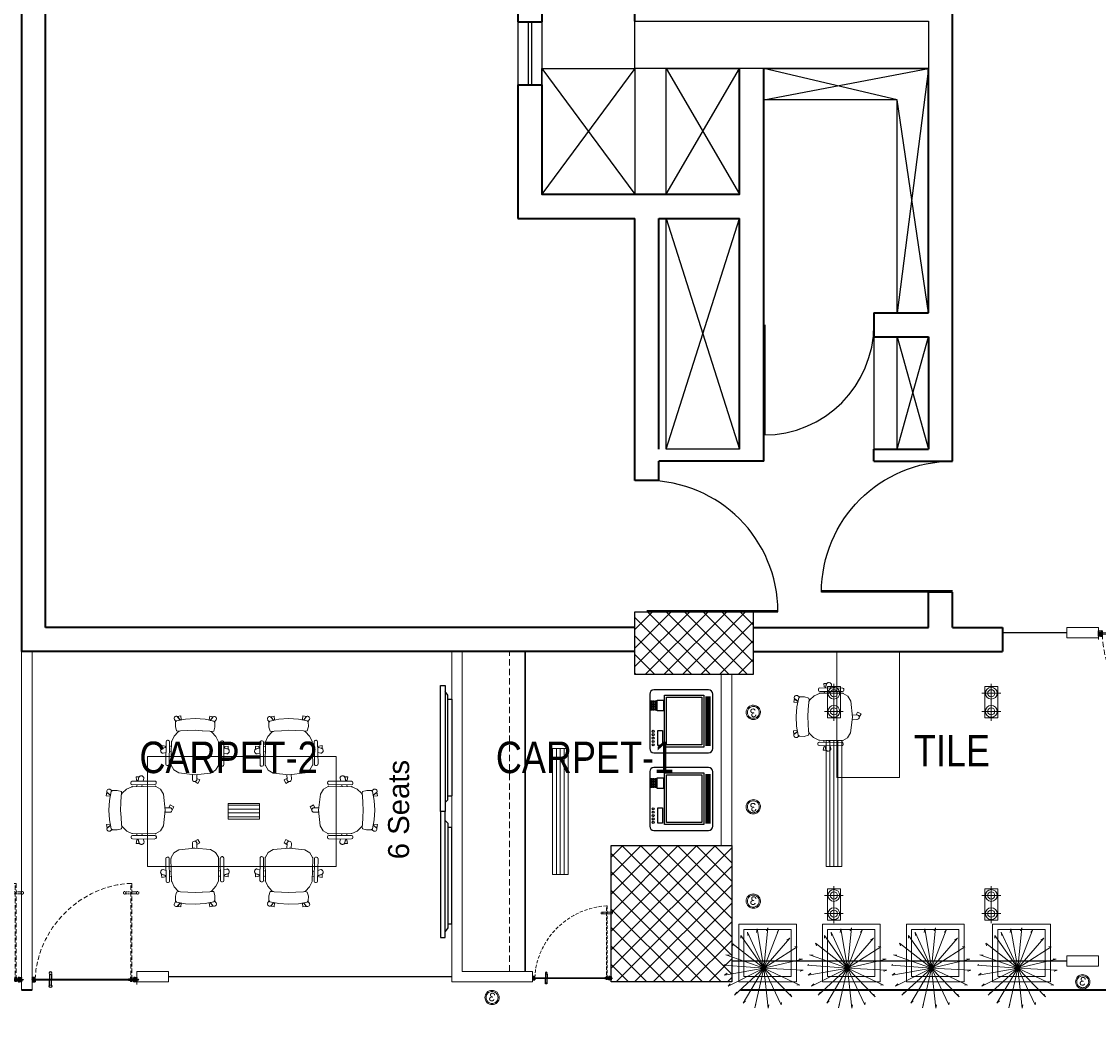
# Model space of a CAD drawing. Header units: inches. Extents: x 371717 to 373017, y 1317902 to 1318657.
# Tile 4 of 8: x 372168 to 372538, y 1317902 to 1318245. Entities that reach past the tile are written whole.
import ezdxf

# ---------------------------------------------------------------- set-up
doc = ezdxf.new("R2010")
doc.units = ezdxf.units.IN
doc.header["$LTSCALE"] = 35
doc.header["$MEASUREMENT"] = 0
doc.linetypes.add('DASHED2', pattern=[0.375, 0.25, -0.125])
doc.linetypes.add('HIDDEN', pattern=[0.375, 0.25, -0.125])
for name, color, linetype in [('2', 7, 'Continuous'), ('A-COLS', 4, 'Continuous'), ('A-DOOR', 7, 'Continuous'), ('A-SHAFT', 1, 'Continuous'), ('A_Louvers', 16, 'Continuous'), ('AV', 3, 'Continuous'), ('LINE', 4, 'Continuous'), ('NAREA', 220, 'Continuous'), ('NAREAOFF', 230, 'Continuous')]:
    doc.layers.add(name, color=color, linetype=linetype)
for name, color, linetype, lineweight in [('A-WALL', 7, 'Continuous', 40), ('ac grill', 6, 'Continuous', 15), ('COL HATCH', 8, 'Continuous', 13), ('DIM', 221, 'Continuous', 9), ('FINISH - WALLPAPER', 230, 'Continuous', 5), ('FLOORING', 116, 'Continuous', 5), ('I-Case', 5, 'Continuous', 30), ('I-Case-Ovhd', 6, 'DASHED2', 15), ('I-CEIL-light', 150, 'Continuous', 0), ('I-Door', 30, 'Continuous', 15), ('I-Furn-Cust', 1, 'Continuous', 25), ('I-Furn-Modl', 1, 'Continuous', 5), ('I-Part-Glaz', 6, 'Continuous', 20), ('I-Part-Gyps', 5, 'Continuous', 15), ('LIGHTS', 150, 'Continuous', 0), ('tree', 92, 'Continuous', 5)]:
    doc.layers.add(name, color=color, linetype=linetype, lineweight=lineweight)
doc.styles.add('dim-verdana', font='arial.ttf', dxfattribs={"height": 130})
doc.styles.add('Style-Arial', font='arial.ttf')
pattern_1 = [(135, (372711.621, 1317618.76), (-3.18198, -3.18198), []), (225, (372711.621, 1317618.76), (3.18198, -3.18198), [])]

# ---------------------------------------------------------------- blocks, each defined once
blk = doc.blocks.new('DOOR')
for p, q in [((-0.01, 0), (-0.01, 0.9999)), ((0, 0), (0, 1))]:
    blk.add_line(p, q)
blk.add_arc((0, 0), 1, 90, 180)
blk = doc.blocks.new('chair')
for p, q in [((-13643, 72166), (-13543, 72281)), ((-13543, 72281), (-13492, 72303)), ((-13492, 72303), (-13441, 72299)), ((-13434, 72297), (-13259, 72170)), ((-13427, 72327), (-13423, 72333)), ((-13248, 72185), (-13423, 72309)), ((-13404, 72336), (-13229, 72211)), ((-13303, 72298), (-13313, 72271)), ((-13273, 72243), (-13260, 72278)), ((-13270, 72249), (-13257, 72284)), ((-13235, 72267), (-13258, 72244)), ((-13257, 72284), (-13235, 72267)), ((-13697, 72203), (-13728, 72188)), ((-13728, 72188), (-13711, 72155)), ((-13643, 72166), (-13717, 72033)), ((-13711, 72155), (-13684, 72169)), ((-13691, 72175), (-13654, 72148)), ((-13684, 72169), (-13691, 72175)), ((-13629, 72182), (-13666, 72209)), ((-13643, 72166), (-13629, 72182)), ((-13325, 72239), (-13332, 72223)), ((-13291, 72193), (-13285, 72211)), ((-13258, 72244), (-13270, 72249)), ((-13255, 72166), (-13228, 72118)), ((-13226, 72193), (-13230, 72188)), ((-13228, 72118), (-13217, 72063)), ((-13217, 72063), (-13221, 72041)), ((-13200, 72071), (-13213, 72058)), ((-13160, 72058), (-13200, 72071)), ((-13717, 72033), (-13720, 71978)), ((-13720, 71978), (-13699, 71931)), ((-13259, 71981), (-13295, 71922)), ((-13221, 72041), (-13259, 71981)), ((-13221, 72041), (-13259, 71980)), ((-13213, 72058), (-13221, 72041)), ((-13124, 72031), (-13160, 72058)), ((-13155, 71938), (-13120, 72017)), ((-13131, 71985), (-13137, 71974)), ((-13137, 71974), (-13105, 71957)), ((-13120, 72017), (-13134, 71985)), ((-13134, 71985), (-13100, 71985)), ((-13090, 71988), (-13131, 71985)), ((-13120, 72017), (-13124, 72031)), ((-13123, 72027), (-13120, 72017)), ((-13098, 72027), (-13123, 72027)), ((-13105, 71957), (-13090, 71988)), ((-13721, 71908), (-13725, 71902)), ((-13721, 71884), (-13545, 71761)), ((-13526, 71788), (-13703, 71911)), ((-13695, 71926), (-13516, 71804)), ((-13381, 71812), (-13337, 71869)), ((-13381, 71812), (-13338, 71868)), ((-13338, 71868), (-13295, 71922)), ((-13204, 71859), (-13263, 71785)), ((-13204, 71859), (-13155, 71938)), ((-13651, 71801), (-13629, 71820)), ((-13594, 71787), (-13622, 71763)), ((-13622, 71763), (-13599, 71748)), ((-13589, 71792), (-13617, 71768)), ((-13604, 71842), (-13590, 71854)), ((-13599, 71748), (-13585, 71777)), ((-13585, 71777), (-13594, 71787)), ((-13549, 71826), (-13563, 71814)), ((-13526, 71765), (-13522, 71770)), ((-13511, 71802), (-13457, 71793)), ((-13457, 71793), (-13401, 71800)), ((-13403, 71782), (-13395, 71798)), ((-13377, 71749), (-13403, 71782)), ((-13401, 71800), (-13381, 71812)), ((-13395, 71798), (-13381, 71812)), ((-13263, 71785), (-13325, 71725)), ((-13298, 71747), (-13290, 71756)), ((-13290, 71756), (-13263, 71731)), ((-13340, 71724), (-13377, 71749)), ((-13325, 71725), (-13340, 71724)), ((-13335, 71724), (-13325, 71725)), ((-13327, 71701), (-13335, 71724)), ((-13325, 71725), (-13299, 71750)), ((-13299, 71750), (-13287, 71717)), ((-13287, 71707), (-13298, 71747)), ((-13263, 71731), (-13287, 71707))]:
    blk.add_line(p, q)
for centre, major_axis, start_param, end_param in [((-13442, 72286), (7.5, 10.6), -0.012921, 0.531899), ((-13416, 72320), (7.5, 10.6), 1.565209, 3.136006), ((-13412, 72325), (7.5, 10.6), -0.005587, 1.565209), ((-13288, 72289), (10.1, 14.3), 1.201743, 1.645459), ((-13285, 72286), (12.4, 17.7), 0.815486, 1.200775), ((-13284, 72281), (15.2, 21.7), 0.481395, 0.818479), ((-13285, 72279), (23.7, -16.6), 1.738929, 2.05604), ((-13284, 72280), (15.8, 22.5), -0.156165, 0.172017), ((-13281, 72283), (13.3, 18.9), -0.52179, -0.152727), ((-13277, 72285), (10.6, 15.1), -0.949213, -0.52118), ((-13274, 72285), (9.3, 13.2), -1.422625, -0.95479), ((-13679, 72192), (21, 3.5), 0.780033, 3.919296), ((-13679, 72192), (12.3, 17.5), 1.644168, 3.126312), ((-13267, 72160), (7.5, 10.6), -0.44913, -0.012921), ((-13240, 72195), (7.5, 10.6), 3.136006, 4.706802), ((-13236, 72201), (7.5, 10.6), 4.706802, 6.277598), ((-13101, 72006), (14.2, 16), 3.920326, 6.880528), ((-13714, 71895), (7.5, 10.6), 1.576387, 3.147184), ((-13710, 71900), (7.5, 10.6), 0.005591, 1.576387), ((-13687, 71936), (7.5, 10.6), 2.609698, 3.154518), ((-13638, 71790), (10.1, 14.3), 1.496138, 1.939853), ((-13634, 71789), (12.4, 17.7), 1.940821, 2.326111), ((-13629, 71790), (15.2, 21.7), 2.323118, 2.660202), ((-13627, 71791), (16.6, 23.7), 2.656353, 2.973464), ((-13628, 71790), (15.8, 22.5), 2.96958, 3.297761), ((-13629, 71786), (13.3, 18.9), 3.294324, 3.663387), ((-13630, 71781), (10.6, 15.1), 3.662777, 4.090809), ((-13629, 71779), (9.3, 13.2), 4.096387, 4.564221), ((-13537, 71772), (7.5, 10.6), 3.147184, 4.71798), ((-13533, 71778), (7.5, 10.6), -1.565205, 0.005591), ((-13509, 71814), (10.6, -7.5), 4.725314, 5.161523), ((-13308, 71711), (12.3, 17.5), 2.659528, 5.61973)]:
    blk.add_ellipse(centre, major_axis=major_axis, ratio=1, start_param=start_param, end_param=end_param)
blk = doc.blocks.new('A$C10EA03AB')
at = {"layer": 'I-Furn-Modl'}
blk.add_lwpolyline([(1012, 600), (412, 600), (412, 1800), (1012, 1800)], close=True, dxfattribs=at)
at = {"layer": 'I-Furn-Modl', "xscale": -1, "rotation": 325.5279806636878}
blk.add_blockref('chair', (-51532, -50547), dxfattribs=at)
blk = doc.blocks.new('DFSDFB')
at = {"color": 3, "elevation": -240.1}
for points in [[(-372039.8, -46680.2), (-372039.8, -46732.9)], [(-372019.8, -46680.2), (-372019.8, -46732.9)]]:
    blk.add_lwpolyline(points, dxfattribs=at)
at = {"color": 3}
blk.add_circle((-372029.8, -46672.7, -240.1), 12.5, dxfattribs=at)
blk = doc.blocks.new('FGBFGB')
at = {"layer": 'DIM'}
blk.add_hatch(color=256, dxfattribs=at).paths.add_polyline_path([(-372034.9, -46742.9), (-372024.9, -46742.9), (-372024.9, -46732.9), (-372034.9, -46732.9)])
at = {"color": 3, "elevation": -240.1}
for points in [[(-372034.9, -46732.9), (-372034.9, -46742.9)], [(-372024.9, -46732.9), (-372024.9, -46742.9)]]:
    blk.add_lwpolyline(points, dxfattribs=at)
at = {"layer": 'LINE', "color": 4}
blk.add_blockref('DFSDFB', (0, 0), dxfattribs=at)
at = {"layer": 'LINE', "color": 4, "xscale": -1, "rotation": 180}
blk.add_blockref('DFSDFB', (0, -93475.8), dxfattribs=at)
blk = doc.blocks.new('A$C13574F4D')
at = {"layer": '2', "color": 6, "linetype": 'Continuous'}
for p, q in [((1.6, 4.7), (0, 5)), ((0, 5), (0, 0)), ((1.2, 1.2), (1.2, 3.6)), ((1.2, 3.6), (1.8, 3.5)), ((22.5, 1.2), (1.2, 1.2)), ((3.2, 6.3), (1.6, 4.7)), ((1.8, 3.5), (3.9, 5.6)), ((2.8, 7), (3.1, 6.5)), ((3.1, 6.5), (3.2, 6.3)), ((3.9, 7), (3.6, 7.5)), ((4.1, 6.8), (3.9, 7)), ((22.5, 1.2), (43.8, 1.2)), ((40.9, 6.8), (41.1, 7)), ((41.1, 7), (41.4, 7.5)), ((43.2, 3.5), (41.1, 5.6)), ((41.9, 6.5), (41.8, 6.3)), ((41.8, 6.3), (43.4, 4.7)), ((42.2, 7), (41.9, 6.5)), ((43.8, 3.6), (43.2, 3.5)), ((43.4, 4.7), (45, 5)), ((43.8, 1.2), (43.8, 3.6)), ((45, 5), (45, 0)), ((0, 0), (45, 0))]:
    blk.add_line(p, q, dxfattribs=at)
for centre, radius, start, end in [((3.2, 7.3), 0.5, 29.99888, 210.00029), ((3.2, 6.3), 1, 315.001, 29.99958), ((41.8, 6.3), 1, 149.99973, 225), ((41.8, 7.3), 0.5, 330.00111, 149.99972)]:
    blk.add_arc(centre, radius, start, end, dxfattribs=at)
blk = doc.blocks.new('dhshfh')
at = {"color": 7, "linetype": 'Continuous'}
for p, q in [((-0.3, -6.4, 0), (1.7, -5.4, 0)), ((-0.3, -6.4, 0), (1.7, -7.4, 0)), ((41, -5.4, 0), (1.7, -5.4, 0)), ((41, -7.4, 0), (1.7, -7.4, 0)), ((5.5, -7.4, 0), (3.6, -5.4, 0)), ((6.5, -7.4, 0), (4.6, -5.4, 0)), ((6.5, -7.4, 0), (4.6, -5.4, 0)), ((7.5, -7.4, 0), (5.6, -5.4, 0)), ((8.5, -7.4, 0), (6.6, -5.4, 0)), ((9.5, -7.4, 0), (7.6, -5.4, 0)), ((10.5, -7.4, 0), (8.6, -5.4, 0)), ((11.5, -7.4, 0), (9.6, -5.4, 0)), ((12.5, -7.4, 0), (10.6, -5.4, 0)), ((13.5, -7.4, 0), (11.6, -5.4, 0)), ((14.5, -7.4, 0), (12.6, -5.4, 0)), ((15.5, -7.4, 0), (13.6, -5.4, 0)), ((16.5, -7.4, 0), (14.6, -5.4, 0)), ((17.5, -7.4, 0), (15.6, -5.4, 0)), ((17.5, -7.4, 0), (15.6, -5.4, 0)), ((18.5, -7.4, 0), (16.6, -5.4, 0)), ((19.5, -7.4, 0), (17.6, -5.4, 0)), ((20.5, -7.4, 0), (18.6, -5.4, 0)), ((21.5, -7.4, 0), (19.6, -5.4, 0)), ((22.5, -7.4, 0), (20.6, -5.4, 0)), ((23.5, -7.4, 0), (21.6, -5.4, 0)), ((24.5, -7.4, 0), (22.6, -5.4, 0)), ((25.5, -7.4, 0), (23.6, -5.4, 0)), ((26.5, -7.4, 0), (24.6, -5.4, 0)), ((27.5, -7.4, 0), (25.6, -5.4, 0)), ((28.5, -7.4, 0), (26.6, -5.4, 0)), ((29.5, -7.4, 0), (27.6, -5.4, 0)), ((30.5, -7.4, 0), (28.6, -5.4, 0)), ((31.5, -7.4, 0), (29.6, -5.4, 0)), ((32.5, -7.4, 0), (30.6, -5.4, 0)), ((33.5, -7.4, 0), (31.6, -5.4, 0)), ((34.5, -7.4, 0), (32.6, -5.4, 0)), ((35.5, -7.4, 0), (33.6, -5.4, 0)), ((36.5, -7.4, 0), (34.6, -5.4, 0)), ((37.5, -7.4, 0), (35.6, -5.4, 0)), ((38.5, -7.4, 0), (36.6, -5.4, 0)), ((39.5, -7.4, 0), (37.6, -5.4, 0)), ((40.5, -7.4, 0), (38.6, -5.4, 0)), ((41, -5.4, 0), (41, -3.4, 0)), ((42.3, -3.4, 0), (41, -3.4, 0)), ((41, -9.4, 0), (41, -7.4, 0)), ((42.3, -9.4, 0), (41, -9.4, 0)), ((43.3, -8.4, 0), (43.3, -4.4, 0))]:
    blk.add_line(p, q, dxfattribs=at)
for centre, start, end in [((42.3, -4.4, 0), 0, 90), ((42.3, -8.4, 0), 270, 0)]:
    blk.add_arc(centre, 1, start, end, dxfattribs=at)
blk = doc.blocks.new('A$C4B1B412E')
at = {"layer": 'LINE'}
h = blk.add_hatch(dxfattribs=at)
h.set_pattern_fill('ANSI31', color=25, scale=0.2, angle=-90, style=0)
h.set_pattern_definition([(225, (19616.511, 13176.13184), (-0.449012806, 0.449012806), [])])
h.paths.add_polyline_path([(-437.2, 326.7), (-437.2, 342), (-437.2, 347.2), (-449.4, 347.2), (-449.4, 326.7)])
h = blk.add_hatch(dxfattribs=at)
h.set_pattern_fill('ANSI31', color=25, scale=0.2, angle=-90, style=0)
h.set_pattern_definition([(135, (19616.511, -13530.6771), (-0.449012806, -0.449012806), [])])
h.paths.add_polyline_path([(-437.2, -681.3), (-437.2, -696.6), (-437.2, -701.7), (-449.4, -701.7), (-449.4, -681.3)])
at = {"linetype": 'HIDDEN', "ltscale": 5}
for p, q in [((-1408.6, 295.6, 0), (-424.2, 295.6, 0)), ((-424.2, 285.7, 0), (-1408.6, 285.7, 0))]:
    blk.add_line(p, q, dxfattribs=at)
at = {"linetype": 'HIDDEN'}
for p, q in [((-1318.5, 295.6, 0), (-1318.5, 285.6, 0)), ((-1308.5, 295.6, 0), (-1308.5, 285.6, 0))]:
    blk.add_line(p, q, dxfattribs=at)
at = {"color": 8, "linetype": 'HIDDEN', "ltscale": 5}
for p, q in [((-424.2, 298.5, 0), (-471.5, 298.5, 0)), ((-471.5, 298.5, 0), (-471.5, 295.6, 0)), ((-471.5, 295.6, 0), (-424.2, 295.6, 0)), ((-471.5, 282.8, 0), (-471.5, 285.7, 0)), ((-471.5, 285.7, 0), (-424.2, 285.7, 0)), ((-424.2, 282.8, 0), (-471.5, 282.8, 0)), ((-424.2, 298.5, 0), (-424.2, 282.8, 0))]:
    blk.add_line(p, q, dxfattribs=at)
at = {"color": 5, "ltscale": 5}
for p, q in [((-452.3, 310.5, 0), (-452.3, 263.3, 0)), ((-452.3, 310.5, 0), (-436.6, 310.5, 0)), ((-449.4, -671.1, 0), (-449.4, 310.5, 0)), ((-449.4, 263.3, 0), (-449.4, 310.5, 0)), ((-439.6, 310.5, 0), (-439.6, -671.1, 0)), ((-439.6, 263.3, 0), (-439.6, 310.5, 0)), ((-436.6, 310.5, 0), (-436.6, 263.3, 0)), ((-452.3, 263.3, 0), (-449.4, 263.3, 0)), ((-436.6, 263.3, 0), (-439.6, 263.3, 0))]:
    blk.add_line(p, q, dxfattribs=at)
at = {"linetype": 'HIDDEN', "ltscale": 5, "elevation": 0}
blk.add_lwpolyline([(-1408.6, 295.6), (-1408.6, 285.7)], dxfattribs=at)
at = {"linetype": 'HIDDEN', "elevation": 0}
for points in [[(-1323.7, 348.3), (-1323.7, 295.5)], [(-1323.7, 232.9), (-1323.7, 285.6)], [(-1303.7, 348.3), (-1303.7, 295.5)], [(-1303.7, 232.9), (-1303.7, 285.6)]]:
    blk.add_lwpolyline(points, dxfattribs=at)
at = {"color": 5, "ltscale": 5, "elevation": 0}
blk.add_lwpolyline([(-449.4, -671.1), (-439.6, -671.1)], dxfattribs=at)
at = {"linetype": 'HIDDEN'}
for centre in [(-1313.7, 355.8, 0), (-1313.7, 225.4, 0)]:
    blk.add_circle(centre, 12.5, dxfattribs=at)
at = {"linetype": 'HIDDEN', "ltscale": 5, "extrusion": (-3.33482e-11, -6.26733e-09, -1)}
blk.add_ellipse((-510.4, 227.4, 0), major_axis=(-667.5, 668.4, 0), ratio=0.900623, start_param=3.910619, end_param=5.509863, dxfattribs=at)
at = {"color": 5, "ltscale": 5, "extrusion": (-3.33482e-11, -6.26733e-09, -1)}
blk.add_ellipse((-444.3, 290.5, 0), major_axis=(2.8, 2.8, 0), ratio=1, start_param=3.141593, end_param=9.424778, dxfattribs=at)
at = {"color": 8, "linetype": 'HIDDEN', "ltscale": 5, "extrusion": (-6.26733e-09, 3.33482e-11, -1)}
blk.add_ellipse((-444.3, 290.5, 0), major_axis=(2.8, -2.8, 0), ratio=1, start_param=3.141593, end_param=9.424778, dxfattribs=at)
at = {"layer": '2', "color": 6, "linetype": 'Continuous'}
for p, q in [((-467, 347.7, 0), (-454.2, 347.7, 0)), ((-467, 329.5, 0), (-467, 347.7, 0)), ((-465.3, 329.8, 0), (-467, 329.5, 0)), ((-465.1, 329.4, 0), (-467, 329.4, 0)), ((-467, 329.4, 0), (-467, 326.2, 0)), ((-467, 324.7, 0), (-467, 326.2, 0)), ((-467, 321.5, 0), (-467, 324.7, 0)), ((-465.1, 321.5, 0), (-467, 321.5, 0)), ((-465.8, 332.3, 0), (-465.8, 345.7, 0)), ((-462.5, 328.7, 0), (-465.5, 331.7, 0)), ((-463.8, 328.2, 0), (-465.3, 329.8, 0)), ((-464.2, 328.6, 0), (-465.1, 329.4, 0)), ((-464.2, 322.4, 0), (-465.1, 321.5, 0)), ((-465, 346.5, 0), (-460.9, 346.5, 0)), ((-464.5, 326.8, 0), (-464.1, 327.6, 0)), ((-464.5, 324.1, 0), (-464.1, 323.4, 0)), ((-464.2, 327.4, 0), (-463.8, 328.2, 0)), ((-452.2, 326.2, 0), (-464.2, 326.2, 0)), ((-452.2, 324.7, 0), (-464.2, 324.7, 0)), ((-463.2, 326.8, 0), (-462.5, 328.1, 0)), ((-460.3, 346.5, 0), (-457.5, 346.5, 0)), ((-456.6, 344.8, 0), (-456.7, 345.8, 0)), ((-455.4, 326.8, 0), (-456.6, 344.8, 0)), ((-455.2, 342.3, 0), (-454.2, 327.5, 0)), ((-452.6, 326.3, 0), (-454.9, 326.3, 0)), ((-454.2, 347.7, 0), (-454.2, 345.2, 0)), ((-454.2, 345.2, 0), (-453, 345.2, 0)), ((-452.6, 342.7, 0), (-454.2, 343.2, 0)), ((-454.2, 327.5, 0), (-452.6, 327.5, 0)), ((-453.7, 328.2, 0), (-452.2, 327.6, 0)), ((-453.7, 322.8, 0), (-452.2, 323.3, 0)), ((-450.6, 329.4, 0), (-453.5, 329.4, 0)), ((-450.6, 321.5, 0), (-453.5, 321.5, 0)), ((-453, 345.2, 0), (-452, 343.5, 0)), ((-452.2, 327.6, 0), (-452.2, 326.2, 0)), ((-452.2, 323.3, 0), (-452.2, 324.7, 0)), ((-450.6, 328.1, 0), (-450.6, 329.4, 0)), ((-450.6, 326.2, 0), (-450.6, 327.5, 0)), ((-444.8, 326.2, 0), (-450.6, 326.2, 0)), ((-450.6, 324.7, 0), (-450.6, 321.5, 0)), ((-438.4, 324.7, 0), (-450.6, 324.7, 0)), ((-444.5, 325.9, 0), (-444.8, 326.2, 0)), ((-444.2, 326.2, 0), (-444.5, 325.9, 0)), ((-424.3, 326.2, 0), (-444.2, 326.2, 0)), ((-438.4, 321.5, 0), (-438.4, 324.7, 0)), ((-435.4, 321.5, 0), (-438.4, 321.5, 0)), ((-436.8, 343.5, 0), (-435.8, 345.2, 0)), ((-424.8, 324.7, 0), (-436.8, 324.7, 0)), ((-436.8, 324.7, 0), (-436.8, 323.3, 0)), ((-436.8, 323.3, 0), (-435.2, 322.8, 0)), ((-433.7, 343.4, 0), (-436.3, 342.7, 0)), ((-435.8, 345.2, 0), (-434.7, 345.2, 0)), ((-434.7, 345.2, 0), (-434.7, 347.7, 0)), ((-434.7, 347.7, 0), (-422, 347.7, 0)), ((-433.1, 344.2, 0), (-433.1, 345.4, 0)), ((-432.3, 346.2, 0), (-424.3, 346.2, 0)), ((-424.9, 323.4, 0), (-424.4, 324.1, 0)), ((-423.9, 321.5, 0), (-424.7, 322.4, 0)), ((-423.5, 321.5, 0), (-423.9, 321.5, 0)), ((-423.5, 345.4, 0), (-423.5, 327, 0)), ((-422, 321.5, 0), (-423.5, 321.5, 0)), ((-422, 347.7, 0), (-422, 321.5, 0)), ((-465.1, -676.1, 0), (-467, -676.1, 0)), ((-467, -676.1, 0), (-467, -679.3, 0)), ((-467, -679.3, 0), (-467, -680.8, 0)), ((-467, -684, 0), (-467, -680.8, 0)), ((-465.1, -684, 0), (-467, -684, 0)), ((-465.3, -684.3, 0), (-467, -684.1, 0)), ((-467, -684.1, 0), (-467, -702.3, 0)), ((-467, -702.3, 0), (-454.2, -702.3, 0)), ((-465.8, -686.8, 0), (-465.8, -700.3, 0)), ((-462.5, -683.2, 0), (-465.5, -686.2, 0)), ((-463.8, -682.8, 0), (-465.3, -684.3, 0)), ((-464.2, -676.9, 0), (-465.1, -676.1, 0)), ((-464.2, -683.1, 0), (-465.1, -684, 0)), ((-465, -701.1, 0), (-460.9, -701.1, 0)), ((-464.5, -678.7, 0), (-464.1, -677.9, 0)), ((-464.5, -681.4, 0), (-464.1, -682.1, 0)), ((-452.2, -679.3, 0), (-464.2, -679.3, 0)), ((-452.2, -680.8, 0), (-464.2, -680.8, 0)), ((-464.2, -682, 0), (-463.8, -682.8, 0)), ((-463.2, -681.4, 0), (-462.5, -682.6, 0)), ((-460.3, -701.1, 0), (-457.5, -701.1, 0)), ((-456.6, -699.4, 0), (-456.7, -700.3, 0)), ((-455.4, -681.3, 0), (-456.6, -699.4, 0)), ((-455.2, -696.9, 0), (-454.2, -682.1, 0)), ((-452.6, -680.9, 0), (-454.9, -680.9, 0)), ((-454.2, -682.1, 0), (-452.6, -682.1, 0)), ((-452.6, -697.3, 0), (-454.2, -697.7, 0)), ((-454.2, -702.3, 0), (-454.2, -699.8, 0)), ((-454.2, -699.8, 0), (-453, -699.8, 0)), ((-453.7, -677.3, 0), (-452.2, -677.9, 0)), ((-453.7, -682.7, 0), (-452.2, -682.2, 0)), ((-450.6, -676.1, 0), (-453.5, -676.1, 0)), ((-450.6, -684, 0), (-453.5, -684, 0)), ((-453, -699.8, 0), (-452, -698, 0)), ((-452.2, -677.9, 0), (-452.2, -679.3, 0)), ((-452.2, -682.2, 0), (-452.2, -680.8, 0)), ((-450.6, -679.3, 0), (-450.6, -676.1, 0)), ((-438.4, -679.3, 0), (-450.6, -679.3, 0)), ((-444.8, -680.8, 0), (-450.6, -680.8, 0)), ((-450.6, -680.8, 0), (-450.6, -682.1, 0)), ((-450.6, -682.7, 0), (-450.6, -684, 0)), ((-444.5, -680.5, 0), (-444.8, -680.8, 0)), ((-444.2, -680.8, 0), (-444.5, -680.5, 0)), ((-424.3, -680.8, 0), (-444.2, -680.8, 0)), ((-435.4, -676.1, 0), (-438.4, -676.1, 0)), ((-438.4, -676.1, 0), (-438.4, -679.3, 0)), ((-436.8, -677.9, 0), (-435.2, -677.3, 0)), ((-436.8, -679.3, 0), (-436.8, -677.9, 0)), ((-424.8, -679.3, 0), (-436.8, -679.3, 0)), ((-436.8, -698, 0), (-435.8, -699.8, 0)), ((-433.7, -698, 0), (-436.3, -697.3, 0)), ((-435.8, -699.8, 0), (-434.7, -699.8, 0)), ((-434.7, -699.8, 0), (-434.7, -702.3, 0)), ((-434.7, -702.3, 0), (-422, -702.3, 0)), ((-433.1, -698.8, 0), (-433.1, -700, 0)), ((-432.3, -700.8, 0), (-424.3, -700.8, 0)), ((-424.9, -677.9, 0), (-424.4, -678.7, 0)), ((-423.9, -676.1, 0), (-424.7, -676.9, 0)), ((-423.5, -676.1, 0), (-423.9, -676.1, 0)), ((-422, -676.1, 0), (-423.5, -676.1, 0)), ((-423.5, -700, 0), (-423.5, -681.6, 0)), ((-422, -702.3, 0), (-422, -676.1, 0))]:
    blk.add_line(p, q, dxfattribs=at)
for centre, radius, start, end in [((-465, 345.7, 0), 0.8, 90, 180.00001), ((-465, 332.3, 0), 0.8, 180.00002, 225.00001), ((-464.2, 326.6, 0), 0.4, 149.99996, 270), ((-464.2, 324.3, 0), 0.4, 90, 210.00004), ((-463.7, 327.1, 0), 0.6, 150.00003, 330.00021), ((-464.8, 328, 0), 0.801, 329.99939, 45.00052), ((-464.8, 323, 0), 0.801, 314.99947, 30.00061), ((-462.9, 328.3, 0), 0.5, 330.00004, 45.00004), ((-460.6, 346.5, 0), 0.3, 180.00001, 0), ((-457.5, 345.7, 0), 0.8, 3.81052, 90), ((-454.9, 326.8, 0), 0.5, 183.81438, 270), ((-454.4, 342.4, 0), 0.8, 75.00001, 183.81411), ((-453.5, 328.8, 0), 0.65, 89.99997, 251.07546), ((-453.5, 322.2, 0), 0.65, 108.92454, 270.00003), ((-452.5, 343.2, 0), 0.5, 254.99995, 30.00015), ((-452.6, 326.9, 0), 0.6, 270.00006, 90), ((-450.6, 327.8, 0), 0.3, 270, 90), ((-436.4, 343.2, 0), 0.5, 149.99989, 285), ((-435.4, 322.2, 0), 0.65, 270, 71.07535), ((-433.9, 344.2, 0), 0.8, 285.00003, 0), ((-432.3, 345.4, 0), 0.8, 90, 179.99989), ((-424.2, 323, 0), 0.8, 149.99996, 225.0002), ((-424.8, 324.3, 0), 0.4, 330.00007, 90.00001), ((-424.3, 345.4, 0), 0.8, 0.00011, 90), ((-424.3, 327, 0), 0.8, 270, 0), ((-465, -686.8, 0), 0.8, 134.99999, 179.99998), ((-465, -700.3, 0), 0.8, 179.99999, 270), ((-464.2, -678.9, 0), 0.4, 149.99996, 270), ((-464.2, -681.2, 0), 0.4, 90, 210.00004), ((-463.7, -681.7, 0), 0.6, 29.99979, 209.99997), ((-464.8, -677.5, 0), 0.801, 329.99939, 45.00053), ((-464.8, -682.5, 0), 0.801, 314.99948, 30.00061), ((-462.9, -682.9, 0), 0.5, 314.99996, 29.99996), ((-460.6, -701.1, 0), 0.3, 0, 179.99999), ((-457.5, -700.3, 0), 0.8, 270, 356.18948), ((-454.9, -681.4, 0), 0.5, 90, 176.18562), ((-454.4, -696.9, 0), 0.8, 176.18589, 284.99999), ((-453.5, -676.7, 0), 0.65, 89.99997, 251.07546), ((-453.5, -683.3, 0), 0.65, 108.92454, 270.00003), ((-452.6, -681.5, 0), 0.6, 270, 89.99994), ((-452.5, -697.8, 0), 0.5, 329.99985, 105.00005), ((-450.6, -682.4, 0), 0.3, 270, 90), ((-436.4, -697.8, 0), 0.5, 75, 210.00011), ((-435.4, -676.7, 0), 0.65, 288.92465, 90), ((-433.9, -698.8, 0), 0.8, 0, 74.99997), ((-432.3, -700, 0), 0.8, 180.00011, 270), ((-424.2, -677.5, 0), 0.8, 134.9998, 210.00004), ((-424.8, -678.9, 0), 0.4, 269.99999, 29.99993), ((-424.3, -681.6, 0), 0.8, 0, 90), ((-424.3, -700, 0), 0.8, 270, 359.99989)]:
    blk.add_arc(centre, radius, start, end, dxfattribs=at)
at = {"layer": 'I-Part-Gyps', "lineweight": 15}
for p, q in [((-394.5, 347.7, 0), (-494.5, 347.7, 0)), ((-394.5, -702.3, 0), (-494.5, -702.3, 0)), ((-394.5, -702.3, 0), (-494.5, -702.3, 0))]:
    blk.add_line(p, q, dxfattribs=at)
at = {"layer": 'LINE', "color": 25, "elevation": 0}
for points in [[(-449.4, 326.7), (-449.4, 347.2), (-437.2, 347.2), (-437.2, 342), (-437.2, 342), (-437.2, 326.7)], [(-449.4, -681.3), (-449.4, -701.7), (-437.2, -701.7), (-437.2, -696.6), (-437.2, -696.6), (-437.2, -681.3)]]:
    blk.add_lwpolyline(points, close=True, dxfattribs=at)
at = {"layer": 'LINE', "color": 4, "rotation": 270}
blk.add_blockref('dhshfh', (-438, 365.7, 0), dxfattribs=at)
at = {"layer": 'LINE', "color": 4, "extrusion": (0, 0, -1), "zscale": -1}
blk.add_blockref('A$C13574F4D', (422, 316.5, 0), dxfattribs=at)
at = {"layer": 'LINE', "color": 4, "extrusion": (0, 0, -1), "zscale": -1, "rotation": 270}
blk.add_blockref('FGBFGB', (47182.2, -372547.8, -240.1), dxfattribs=at)
at = {"layer": 'LINE', "color": 4, "extrusion": (0, 0, -1), "xscale": -1, "zscale": -1, "rotation": 180}
blk.add_blockref('A$C13574F4D', (422, -671.1, 0), dxfattribs=at)
blk = doc.blocks.new('PHOTOCOPIER')
h = blk.add_hatch()
h.set_pattern_fill('_USER', color=8, scale=10, style=0, pattern_type=0)
h.set_pattern_definition([(0, (625, 337.5), (0, 10), [])])
h.paths.add_polyline_path([(295, 82.5), (-292, 82.5), (-292, 22.5), (295, 22.5)])
for p, q in [((-375, 700), (-375, 50)), ((325, 750), (-325, 750)), ((375, 50), (375, 700)), ((-325, 0), (325, 0))]:
    blk.add_line(p, q)
at = {"color": 8}
for points in [[(-289, 654), (-108, 654), (-108, 598), (-289, 598)], [(126, 660), (253, 660), (253, 584), (126, 584)], [(135, 736), (154, 736), (154, 722), (135, 722)], [(135, 711), (154, 711), (154, 697), (135, 697)], [(135, 686), (154, 686), (154, 672), (135, 672)], [(165, 736), (184, 736), (184, 722), (165, 722)], [(165, 711), (184, 711), (184, 697), (165, 697)], [(165, 686), (184, 686), (184, 672), (165, 672)], [(195, 736), (214, 736), (214, 722), (195, 722)], [(195, 711), (214, 711), (214, 697), (195, 697)], [(195, 686), (214, 686), (214, 672), (195, 672)], [(225, 736), (244, 736), (244, 722), (225, 722)], [(225, 711), (244, 711), (244, 697), (225, 697)], [(225, 686), (244, 686), (244, 672), (225, 672)], [(-281, 550), (287, 550), (287, 129), (-281, 129)]]:
    blk.add_lwpolyline(points, close=True, dxfattribs=at)
blk.add_lwpolyline([(-306, 575), (312, 575), (312, 104), (-306, 104)], close=True)
for centre in [(-279, 708), (-239, 708), (-199, 708), (-159, 708), (-119, 708)]:
    blk.add_circle(centre, 12.5, dxfattribs=at)
for centre, start, end in [((-325, 700), 90, 180), ((325, 700), 0, 90), ((-325, 50), 180, 270), ((325, 50), 270, 0)]:
    blk.add_arc(centre, 50, start, end)
blk = doc.blocks.new('M-6')
at = {"layer": 'I-Furn-Modl', "linetype": 'Continuous', "ltscale": 0.001}
h = blk.add_hatch(dxfattribs=at)
h.set_pattern_fill('ANSI31', scale=300, angle=135, style=0)
h.set_pattern_definition([(180, (-52574.172, 35582.074), (-7e-15, -37.5), [])])
h.paths.add_polyline_path([(-15246, 65190), (-15246, 65340), (-14946, 65340), (-14946, 65190)])
for p, q in [((-16015, 64740), (-16015, 65790)), ((-14215, 65790), (-16015, 65790)), ((-14215, 65790), (-14215, 64740)), ((-15246, 65340), (-15246, 65190)), ((-14946, 65340), (-15246, 65340)), ((-14946, 65190), (-14946, 65340)), ((-15246, 65190), (-14946, 65190)), ((-14946, 65190), (-15246, 65190)), ((-14215, 64740), (-16015, 64740))]:
    blk.add_line(p, q, dxfattribs=at)
at = {"layer": 'I-Furn-Modl'}
for p, rotation in [((36207, 117708), 124.4720193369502), ((-68617, 116360), 215.226269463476), ((-66437, 12822), 304.4720193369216)]:
    blk.add_blockref('chair', p, dxfattribs=dict(at, rotation=rotation))
at = {"layer": 'I-Furn-Modl', "xscale": -1}
for p, rotation in [((-66437, 117708), 235.5279806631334), ((38387, 116360), 144.7737305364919), ((36207, 12822), 55.52798066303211)]:
    blk.add_blockref('chair', p, dxfattribs=dict(at, rotation=rotation))
blk = doc.blocks.new('TREE03')
for p, q in [((-0.255, 0.43), (-0.226, 0.418)), ((0, 0), (-0.255, 0.43)), ((-0.123, 0.483), (-0.098, 0.448)), ((0, 0), (-0.123, 0.483)), ((0, 0), (0.049, 0.512)), ((0, 0), (0.182, 0.477)), ((0, 0), (0.299, 0.406)), ((0.049, 0.512), (0.054, 0.477)), ((0.182, 0.477), (0.182, 0.436)), ((0.299, 0.406), (0.285, 0.359)), ((-0.383, 0.318), (-0.344, 0.306)), ((0, 0), (-0.383, 0.318)), ((0, 0), (0.388, 0.312)), ((0.388, 0.312), (0.363, 0.277)), ((-0.456, 0.2), (-0.427, 0.171)), ((0, 0), (-0.456, 0.2)), ((-0.427, 0.171), (-0.427, 0.177)), ((0, 0), (0.442, 0.236)), ((0.442, 0.236), (0.427, 0.206)), ((-0.501, 0.012), (-0.466, 0)), ((0, 0), (-0.501, 0.012)), ((0, 0), (-0.476, -0.165)), ((0, 0), (-0.402, -0.312)), ((0, 0), (-0.275, -0.424)), ((0, 0), (-0.123, -0.495)), ((0, 0), (0.501, 0.1)), ((0, 0), (0.466, -0.194)), ((0, 0), (0.501, -0.065)), ((0, 0), (0.402, -0.3)), ((0, 0), (0.299, -0.406)), ((0, 0), (0.177, -0.471)), ((0, 0), (0.034, -0.512)), ((0, 0), (0, 0)), ((0.501, 0.1), (0.476, 0.077)), ((0.501, -0.065), (0.461, -0.047)), ((-0.476, -0.165), (-0.442, -0.141)), ((0.402, -0.3), (0.383, -0.265)), ((0.466, -0.194), (0.456, -0.177)), ((-0.402, -0.312), (-0.393, -0.283)), ((-0.275, -0.424), (-0.265, -0.383)), ((0.299, -0.406), (0.29, -0.365)), ((-0.123, -0.495), (-0.118, -0.453)), ((0.034, -0.512), (0.02, -0.471)), ((0.177, -0.471), (0.167, -0.424))]:
    blk.add_line(p, q)
blk = doc.blocks.new('55')
for p, q in [((23853300, -597298), (23853300, -597258)), ((23853300, -597258), (23854285, -597258)), ((23854285, -597301), (23854285, -597258)), ((23853161, -597323), (23854443, -597323)), ((23853161, -597373), (23853161, -597323)), ((23854443, -597373), (23853161, -597373)), ((23853260, -597298), (23853224, -597323)), ((23854325, -597298), (23853260, -597298)), ((23854353, -597323), (23854325, -597298)), ((23854443, -597323), (23854443, -597373))]:
    blk.add_line(p, q)
blk = doc.blocks.new('cflgrid-flat-3')
at = {"layer": 'I-CEIL-light', "ltscale": 10}
for p, q in [((300, 420), (300, 180)), ((420, 300), (180, 300))]:
    blk.add_line(p, q, dxfattribs=at)
for radius in [75, 45]:
    blk.add_circle((300, 300), radius, dxfattribs=at)
blk = doc.blocks.new('A$C64E82A7A')
at = {"layer": 'LIGHTS', "linetype": 'ByBlock'}
blk.add_lwpolyline([(27, 27), (327, 27), (327, 152), (27, 152)], close=True, dxfattribs=at)
at = {"layer": 'LIGHTS', "ltscale": 10}
for p, xscale, yscale, zscale, rotation in [((-135, -135), 0.7499999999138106, 0.7499999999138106, 0.7499999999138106, 0.01273986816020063), ((488, -135), -0.7499999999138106, 0.75, 0.75, 359.9872601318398)]:
    blk.add_blockref('cflgrid-flat-3', p, dxfattribs=dict(at, xscale=xscale, yscale=yscale, zscale=zscale, rotation=rotation))
blk = doc.blocks.new('A$C4DBF7927')
at = {"layer": 'ac grill'}
for p, q in [((38, 0), (38, -1200)), ((75, 0), (75, -1200)), ((112, 0), (112, -1200))]:
    blk.add_line(p, q, dxfattribs=at)
blk.add_lwpolyline([(0, -1200), (150, -1200), (150, 0), (0, 0)], close=True, dxfattribs=at)
blk = doc.blocks.new('3W-LED')
at = {"extrusion": (-6.11991e-06, -1.09788e-16, 1)}
blk.add_ellipse((0, 0, -5), major_axis=(21.2, 21.3, 0), ratio=1, start_param=3.139521, end_param=9.422706, dxfattribs=at)
blk.add_open_spline([(-17.7, -17.7, -5), (-16.6, -18.7, -5), (-15.5, -19.7, -5), (-12.3, -21.9, -5), (-10, -23, -5), (-5.4, -24.5, -5), (-2.9, -25, -5), (2, -25, -5), (4.5, -24.7, -5), (9.3, -23.3, -5), (11.5, -22.3, -5), (15.7, -19.6, -5), (17.6, -18, -5), (20.7, -14.2, -5), (22, -12.1, -5), (24, -7.5, -5), (24.6, -5.1, -5), (25.1, -0.2, -5), (25, 2.3, -5), (24.1, 7.1, -5), (23.3, 9.5, -5), (21, 13.9, -5), (19.5, 15.9, -5), (16, 19.4, -5), (14, 20.9, -5), (9.6, 23.2, -5), (7.3, 24, -5), (2.4, 25, -5), (0, 25.1, -5), (-5, 24.6, -5), (-7.4, 24, -5), (-11.9, 22.1, -5), (-14.1, 20.8, -5), (-17.9, 17.7, -5), (-19.5, 15.8, -5), (-22.2, 11.7, -5), (-23.3, 9.4, -5), (-24.7, 4.7, -5), (-25, 2.2, -5), (-25, -2.7, -5), (-24.6, -5.2, -5), (-23.1, -9.9, -5), (-22, -12.1, -5), (-19.7, -15.4, -5), (-18.8, -16.6, -5), (-17.7, -17.7, -5)], degree=3, knots=[3.139521, 3.139521, 3.139521, 3.139521, 3.315557, 3.315557, 3.611807, 3.611807, 3.908056, 3.908056, 4.204306, 4.204306, 4.500555, 4.500555, 4.796805, 4.796805, 5.093054, 5.093054, 5.389304, 5.389304, 5.685554, 5.685554, 5.981803, 5.981803, 6.278053, 6.278053, 6.574302, 6.574302, 6.870552, 6.870552, 7.166801, 7.166801, 7.463051, 7.463051, 7.7593, 7.7593, 8.05555, 8.05555, 8.351799, 8.351799, 8.648049, 8.648049, 8.944298, 8.944298, 9.240548, 9.240548, 9.422706, 9.422706, 9.422706, 9.422706])
at = {"ltscale": 10, "insert": (-13.1, 20, -5.2), "char_height": 36, "width": 21797.759, "attachment_point": 1}
blk.add_mtext('3', dxfattribs=at)

msp = doc.modelspace()

# ---------------------------------------------------------------- hatches: boundary and pattern name
at = {"layer": 'COL HATCH'}
h = msp.add_hatch(dxfattribs=at)
h.set_pattern_fill('ANSI37', color=256, scale=36, angle=90, style=0)
h.set_pattern_definition(pattern_1)
h.paths.add_polyline_path([(372378.62, 1318042.84), (372419.3, 1318042.84), (372419.3, 1318021.24), (372378.62, 1318021.24)])
h = msp.add_hatch(dxfattribs=at)
h.set_pattern_fill('ANSI37', color=256, scale=36, angle=90, style=0)
h.set_pattern_definition(pattern_1)
h.paths.add_polyline_path([(372370.52, 1317915.76), (372370.52, 1317962.56), (372411.92, 1317962.56), (372411.92, 1317915.76)])

# ---------------------------------------------------------------- linework, layer by layer
at = {"layer": 'A-COLS', "elevation": -0.06}
for points in [[(372378.62, 1318245.52), (372479.42, 1318245.52), (372479.42, 1318229.32), (372378.62, 1318229.32)], [(372378.62, 1318042.84), (372419.3, 1318042.84), (372419.3, 1318021.24), (372378.62, 1318021.24)]]:
    msp.add_lwpolyline(points, close=True, dxfattribs=at)
at = {"layer": 'A-COLS', "ltscale": 2.5, "elevation": -0.06}
msp.add_lwpolyline([(372370.52, 1317915.76), (372370.52, 1317962.56), (372411.92, 1317962.56), (372411.92, 1317915.76)], close=True, dxfattribs=at)
at = {"layer": 'A-SHAFT'}
for p, q in [((372346.76, 1318229.32, -0.06), (372378.62, 1318186.12, -0.06)), ((372378.62, 1318229.32, -0.06), (372346.76, 1318186.12, -0.06)), ((372389.42, 1318186.12, -0.06), (372414.62, 1318229.32, -0.06)), ((372389.42, 1318229.32, -0.06), (372414.62, 1318186.12, -0.06)), ((372468.62, 1318218.52, -0.06), (372422.9, 1318229.32, -0.06)), ((372422.9, 1318218.52, -0.06), (372479.42, 1318229.32, -0.06)), ((372479.42, 1318229.32, -0.06), (372468.62, 1318145.44, -0.06)), ((372479.42, 1318145.44, -0.06), (372468.62, 1318218.52, -0.06)), ((372389.42, 1318098.64, -0.06), (372414.62, 1318177.84, -0.06)), ((372389.42, 1318177.84, -0.06), (372414.62, 1318098.64, -0.06)), ((372468.62, 1318098.64, -0.06), (372479.42, 1318137.16, -0.06)), ((372468.62, 1318137.16, -0.06), (372479.42, 1318098.64, -0.06))]:
    msp.add_line(p, q, dxfattribs=at)
at = {"layer": 'A-SHAFT', "elevation": -0.06}
for points in [[(372378.62, 1318229.32), (372378.62, 1318186.12), (372346.76, 1318186.12), (372346.76, 1318229.32)], [(372389.42, 1318186.12), (372389.42, 1318229.32), (372414.62, 1318229.32), (372414.62, 1318186.12)], [(372479.42, 1318145.44), (372468.62, 1318145.44), (372468.62, 1318218.52), (372422.9, 1318218.52), (372422.9, 1318229.32), (372479.42, 1318229.32)], [(372389.42, 1318098.64), (372389.42, 1318177.84), (372414.62, 1318177.84), (372414.62, 1318098.64)]]:
    msp.add_lwpolyline(points, close=True, dxfattribs=at)
msp.add_lwpolyline([(372468.62, 1318098.64), (372468.62, 1318137.16)], dxfattribs=at)
at = {"layer": 'A-WALL'}
for p, q in [((372168.2, 1318291.24, -0.06), (372168.2, 1318029.16, -0.06)), ((372176.48, 1318037.44, -0.06), (372176.48, 1318282.96, -0.06)), ((372338.48, 1318282.96, -0.06), (372338.48, 1318245.34, -0.06)), ((372487.7, 1318094.5, -0.06), (372487.7, 1318272.52, -0.06)), ((372338.48, 1318245.34, -0.06), (372346.76, 1318245.34, -0.06)), ((372422.9, 1318094.5, -0.06), (372422.9, 1318229.32, -0.06)), ((372479.42, 1318145.44, -0.06), (372479.42, 1318229.32, -0.06)), ((372338.48, 1318223.74, -0.06), (372338.48, 1318177.84, -0.06)), ((372338.48, 1318223.74, -0.06), (372346.76, 1318223.74, -0.06)), ((372338.48, 1318177.84, -0.06), (372378.62, 1318177.84, -0.06)), ((372378.62, 1318087.84, -0.06), (372378.62, 1318177.84, -0.06)), ((372386.9, 1318098.64, -0.06), (372386.9, 1318177.84, -0.06)), ((372386.9, 1318177.84, -0.06), (372414.62, 1318177.84, -0.06)), ((372414.62, 1318098.64, -0.06), (372414.62, 1318177.84, -0.06)), ((372460.7, 1318145.44, -0.06), (372479.42, 1318145.44, -0.06)), ((372460.7, 1318145.44, -0.06), (372460.7, 1318137.16, -0.06)), ((372460.7, 1318137.16, -0.06), (372479.42, 1318137.16, -0.06)), ((372479.42, 1318137.16, -0.06), (372479.42, 1318098.64, -0.06)), ((372460.7, 1318094.5, -0.06), (372460.7, 1318098.64, -0.06)), ((372460.7, 1318098.64, -0.06), (372479.42, 1318098.64, -0.06)), ((372378.62, 1318087.84, -0.06), (372378.62, 1318094.5, -0.06)), ((372422.9, 1318094.5, -0.06), (372386.9, 1318094.5, -0.06)), ((372386.9, 1318087.84, -0.06), (372386.9, 1318094.5, -0.06)), ((372460.7, 1318094.5, -0.06), (372487.7, 1318094.5, -0.06)), ((372386.9, 1318087.84, -0.06), (372378.62, 1318087.84, -0.06)), ((372479.42, 1318037.44, -0.06), (372479.42, 1318049.5, -0.06)), ((372487.7, 1318049.5, -0.06), (372479.42, 1318049.5, -0.06)), ((372487.7, 1318037.44, -0.06), (372487.7, 1318049.5, -0.06)), ((372378.62, 1318037.44, -0.06), (372176.48, 1318037.44, -0.06)), ((372419.3, 1318037.44, -0.06), (372479.42, 1318037.44, -0.06)), ((372487.7, 1318037.44, -0.06), (372504.8, 1318037.44, -0.06)), ((372504.8, 1318037.44, -0.06), (372504.8, 1318029.16, -0.06)), ((372378.62, 1318029.16, -0.06), (372168.2, 1318029.16, -0.06)), ((372419.3, 1318029.16, -0.06), (372504.8, 1318029.16, -0.06)), ((372168.2, 1317913.06, -0.06), (372171.8, 1317913.06, -0.06)), ((372414.88, 1317913.06, -0.06), (373014.02, 1317913.06, -0.06))]:
    msp.add_line(p, q, dxfattribs=at)
at = {"layer": 'A-WALL', "elevation": -0.06}
for points in [[(372378.62, 1318245.52), (372378.62, 1318282.96), (372346.76, 1318282.96), (372346.76, 1318245.34)], [(372346.76, 1318223.74), (372346.76, 1318186.12), (372414.62, 1318186.12), (372414.62, 1318229.32)]]:
    msp.add_lwpolyline(points, dxfattribs=at)
at = {"layer": 'A_Louvers'}
for p, q in [((372338.48, 1318245.34, -0.06), (372338.48, 1318223.74, -0.06)), ((372342.08, 1318245.34, -0.06), (372342.08, 1318223.74, -0.06)), ((372343.16, 1318245.34, -0.06), (372343.16, 1318223.74, -0.06)), ((372346.76, 1318245.34, -0.06), (372346.76, 1318223.74, -0.06))]:
    msp.add_line(p, q, dxfattribs=at)
at = {"layer": 'I-Case'}
msp.add_line((372341, 1317919.36, -0.06), (372341, 1318029.16, -0.06), dxfattribs=at)
at = {"layer": 'I-Case-Ovhd', "ltscale": 0.25}
msp.add_line((372335.6, 1317919.36, -0.06), (372335.6, 1318029.16, -0.06), dxfattribs=at)
at = {"layer": 'I-Furn-Modl', "elevation": -0.06}
for points in [[(372414.3, 1317935.56), (372434.1, 1317935.56), (372434.1, 1317915.76), (372414.3, 1317915.76)], [(372443.01, 1317935.56), (372462.81, 1317935.56), (372462.81, 1317915.76), (372443.01, 1317915.76)], [(372471.82, 1317935.56), (372491.62, 1317935.56), (372491.62, 1317915.76), (372471.82, 1317915.76)], [(372501.43, 1317935.56), (372521.23, 1317935.56), (372521.23, 1317915.76), (372501.43, 1317915.76)], [(372416.1, 1317933.76), (372432.3, 1317933.76), (372432.3, 1317917.56), (372416.1, 1317917.56)], [(372444.81, 1317933.76), (372461.01, 1317933.76), (372461.01, 1317917.56), (372444.81, 1317917.56)], [(372473.62, 1317933.76), (372489.82, 1317933.76), (372489.82, 1317917.56), (372473.62, 1317917.56)], [(372503.23, 1317933.76), (372519.43, 1317933.76), (372519.43, 1317917.56), (372503.23, 1317917.56)]]:
    msp.add_lwpolyline(points, close=True, dxfattribs=at)
at = {"layer": 'I-Part-Glaz', "const_width": 0.432, "elevation": -0.06}
for points in [[(372526.94, 1318035.64), (372504.8, 1318035.64)], [(372526.94, 1317922.96), (372411.92, 1317922.96)], [(372218.6, 1317917.56), (372315.8, 1317917.56)]]:
    msp.add_lwpolyline(points, dxfattribs=at)
at = {"layer": 'I-Part-Gyps'}
for p, q in [((372168.2, 1318029.16, -0.06), (372168.2, 1317913.06, -0.06)), ((372171.8, 1317913.06, -0.06), (372171.8, 1318029.16, -0.06)), ((372315.8, 1317915.76, -0.06), (372315.8, 1318029.16, -0.06)), ((372319.4, 1317919.36, -0.06), (372319.4, 1318029.16, -0.06)), ((372408.32, 1317962.56, -0.06), (372408.32, 1318021.24, -0.06)), ((372411.92, 1317962.56, -0.06), (372411.92, 1318021.24, -0.06)), ((372343.52, 1317919.36, -0.06), (372319.4, 1317919.36, -0.06)), ((372343.52, 1317915.76, -0.06), (372343.52, 1317919.36, -0.06)), ((372168.2, 1317913.06, -0.06), (372171.8, 1317913.06, -0.06)), ((372343.52, 1317915.76, -0.06), (372315.8, 1317915.76, -0.06))]:
    msp.add_line(p, q, dxfattribs=at)
at = {"layer": 'I-Part-Gyps', "elevation": -0.06}
for points in [[(372526.94, 1318033.84), (372526.94, 1318037.44), (372537.74, 1318037.44), (372537.74, 1318033.84)], [(372526.94, 1317921.16), (372526.94, 1317924.76), (372537.74, 1317924.76), (372537.74, 1317921.16)], [(372218.6, 1317915.76), (372218.6, 1317919.36), (372207.8, 1317919.36), (372207.8, 1317915.76)]]:
    msp.add_lwpolyline(points, close=True, dxfattribs=at)
at = {"layer": 'NAREA', "elevation": -0.06}
msp.add_lwpolyline([(372460.7, 1318137.16), (372460.7, 1318098.64), (372479.42, 1318098.64), (372479.42, 1318137.16)], close=True, dxfattribs=at)
at = {"layer": 'NAREAOFF', "elevation": -0.06}
msp.add_lwpolyline([(372479.42, 1318098.64), (372479.42, 1318137.16), (372460.7, 1318137.16), (372460.7, 1318098.64)], close=True, dxfattribs=at)

# ---------------------------------------------------------------- block references
at = {"layer": 'A-DOOR'}
for p, xscale, yscale, zscale, rotation in [((372422.9, 1318141.3, -0.06), 37.79999997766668, 37.79999997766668, 37.79999997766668, 180), ((372487.7, 1318049.5, -0.06), -44.99999997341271, 44.99999997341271, 44.99999997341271, 90), ((372382.76, 1318042.84, -0.06), 44.99999997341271, 44.99999997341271, 44.99999997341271, 270), ((372382.76, 1318042.84, -0.06), 44.99999997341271, 44.99999997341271, 44.99999997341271, 270)]:
    msp.add_blockref('DOOR', p, dxfattribs=dict(at, xscale=xscale, yscale=yscale, zscale=zscale, rotation=rotation))
at = {"layer": 'ac grill', "xscale": 0.03599999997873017, "yscale": 0.03599999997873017, "zscale": 0.03599999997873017}
for p in [(372444.25, 1317998.57, -0.06), (372350.36, 1317995.86, -0.06)]:
    msp.add_blockref('A$C4DBF7927', p, dxfattribs=at)
at = {"layer": 'AV', "yscale": 0.03374999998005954, "zscale": 0.03374999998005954}
for p, xscale, rotation in [((392473.26, 2123061.72, -0.06), 0.03374999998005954, 270.0000001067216), ((392473.26, 512886.8, -0.06), -0.03374999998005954, 270)]:
    msp.add_blockref('55', p, dxfattribs=dict(at, xscale=xscale, rotation=rotation))
at = {"layer": 'I-CEIL-light', "extrusion": (-6.02316e-06, -1.08391e-06, 1), "xscale": 0.08173603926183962, "yscale": 0.08173603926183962, "zscale": 0.08173603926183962, "rotation": 190.2015762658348}
for p in [(372419.3, 1318008.28, -3.73), (372419.3, 1317975.88, -3.73)]:
    msp.add_blockref('3W-LED', p, dxfattribs=at)
at = {"layer": 'I-CEIL-light', "extrusion": (-6.02316e-06, 1.08391e-06, 1), "xscale": -0.08173603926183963, "rotation": 349.7984237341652}
for p, yscale, zscale in [((372419.3, 1317943.48, -0.87), 0.08173603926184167, 0.08173603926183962), ((372532.34, 1317915.8, -0.46), 0.08173603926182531, 0.08173603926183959), ((372329.66, 1317910.4, -0.46), 0.08173603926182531, 0.08173603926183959)]:
    msp.add_blockref('3W-LED', p, dxfattribs=dict(at, yscale=yscale, zscale=zscale))
at = {"layer": 'I-Door', "rotation": 270}
for p, xscale, yscale, zscale in [((372566.63, 1318053.67, -0.05), -0.04114285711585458, 0.04114285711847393, 0.04114285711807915), ((372156.25, 1317901.3, -0.05), 0.03427758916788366, 0.03427758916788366, 0.03427758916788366), ((372195.88, 1317901.3, -0.05), 0.03427758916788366, 0.03427758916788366, 0.03427758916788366), ((372361.58, 1317905.62, -0.06), 0.02571428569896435, 0.02571428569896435, 0.02571428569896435)]:
    msp.add_blockref('A$C4B1B412E', p, dxfattribs=dict(at, xscale=xscale, yscale=yscale, zscale=zscale))
at = {"layer": 'I-Furn-Cust', "xscale": 0.02879999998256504, "yscale": 0.02879999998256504, "zscale": 0.02879999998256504, "rotation": 90}
for p in [(372405.36, 1318005.19, -0.06), (372405.36, 1317978.57, -0.06)]:
    msp.add_blockref('PHOTOCOPIER', p, dxfattribs=at)
at = {"layer": 'I-Furn-Modl', "xscale": 0.03599999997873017, "yscale": 0.03599999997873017, "zscale": 0.03599999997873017}
msp.add_blockref('M-6', (372787.96, 1315624.74, -0.06), dxfattribs=at)
at = {"layer": 'I-Part-Gyps', "xscale": -0.03599999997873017, "yscale": 0.03599999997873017, "zscale": 0.03599999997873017, "rotation": 180}
msp.add_blockref('A$C10EA03AB', (372433.09, 1318050.76, -0.06), dxfattribs=at)
at = {"layer": 'LIGHTS', "linetype": 'ByBlock', "xscale": 0.03599999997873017, "yscale": 0.03599999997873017, "zscale": 0.03599999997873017, "rotation": 90}
for p in [(372450.19, 1318005.38, -0.06), (372504.19, 1318005.38, -0.06), (372450.19, 1317935.95, -0.05), (372504.19, 1317935.95, -0.05)]:
    msp.add_blockref('A$C64E82A7A', p, dxfattribs=at)
at = {"layer": 'tree', "xscale": -27.29003904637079, "yscale": 27.29003904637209, "zscale": 27.29003904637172, "rotation": 333.2568969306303}
for p in [(372422.9, 1317920.46, -0.06), (372451.6, 1317920.46, -0.06), (372480.42, 1317920.46, -0.06), (372510.03, 1317920.46, -0.06)]:
    msp.add_blockref('TREE03', p, dxfattribs=at)

# ---------------------------------------------------------------- texts
at = {"layer": 'FINISH - WALLPAPER', "color": 133, "insert": (372293.98, 1317957.85, -0.06), "char_height": 7.2, "attachment_point": 1, "rotation": 90, "style": 'dim-verdana'}
msp.add_mtext_dynamic_manual_height_columns('{\\C7;6 Seats}', width=2193.3296, gutter_width=650, heights=[0], dxfattribs=at)
at = {"layer": 'FLOORING', "color": 1, "true_color": 0xeb0000, "char_height": 10.8, "attachment_point": 2, "style": 'Style-Arial'}
for s, insert in [('{\\fArial Narrow|b0|i0|c0|p34;CARPET-2}', (372239.25, 1317998.23, -0.06)), ('{\\fArial Narrow|b0|i0|c0|p34;CARPET-1}', (372361.55, 1317998.23, -0.06)), ('{\\fArial Narrow|b0|i0|c0|p34;TILE}', (372487.46, 1318000.53, -0.06))]:
    msp.add_mtext(s, dxfattribs=dict(at, insert=insert))

doc.saveas('drawing.dxf')
